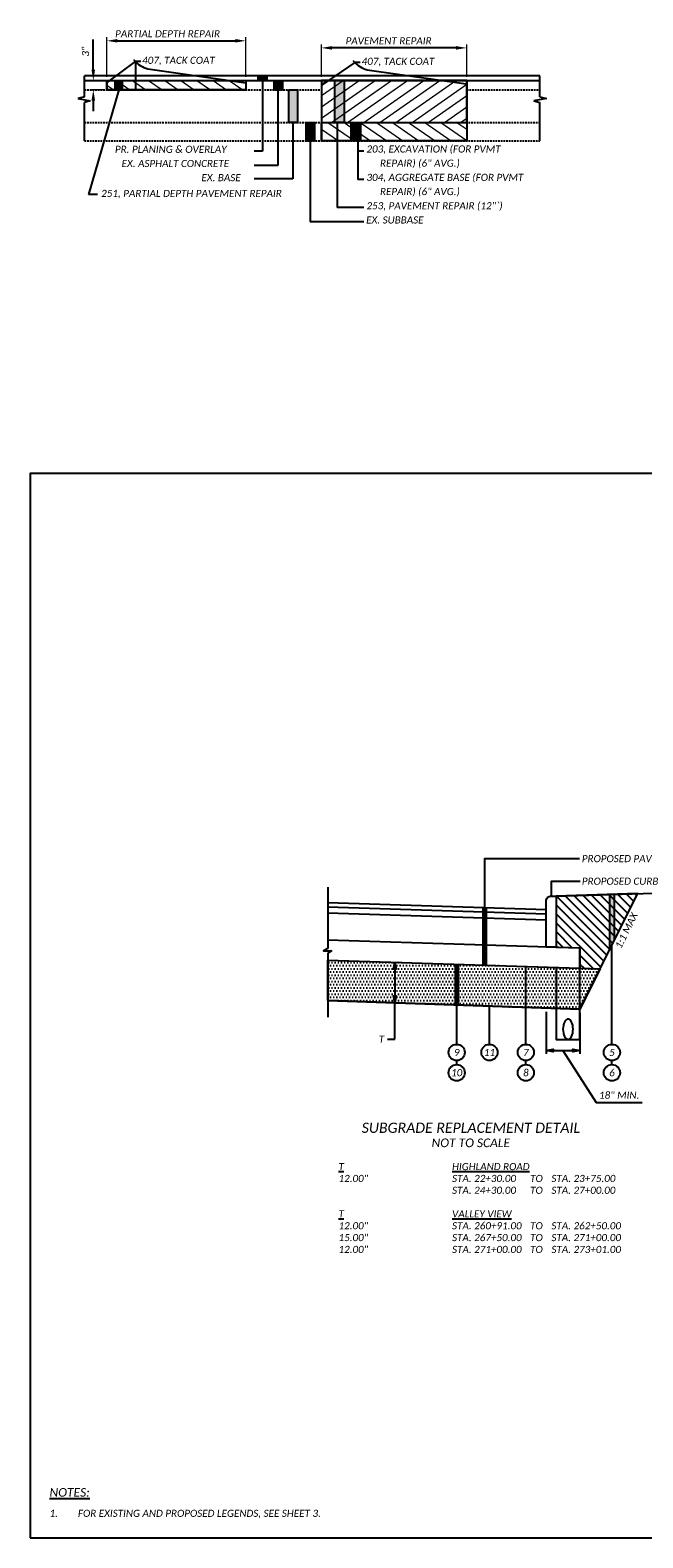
# Model space of a CAD drawing. Header units: feet. Extents: x 2141771 to 2142699, y 644421 to 645078.
# Tile 26 of 27: x 2142547 to 2142607, y 644835 to 644984. Entities that reach past the tile are written whole.
import ezdxf

# ---------------------------------------------------------------- set-up
doc = ezdxf.new("R2010")
doc.units = ezdxf.units.FT
doc.header["$MEASUREMENT"] = 0
doc.linetypes.add('OhDOT_USTN3', pattern=[0.22, 0.165, -0.055])
doc.layers.add('0_VIEW', color=7, linetype='Continuous', plot=False)
doc.layers.add('SC_Scratch1', color=7, linetype='Continuous', plot=False)
doc.layers.add('Level 4', color=7, linetype='Continuous', lineweight=0)
for name, color, linetype in [('PV_P_Text', 7, 'Continuous'), ('SH_Text', 7, 'Continuous'), ('TX_P_1', 7, 'Continuous'), ('TX_P_5', 7, 'Continuous'), ('XS_P_Finished_Grade', 3, 'Continuous'), ('XS_P_Pavt_Surface', 251, 'Continuous'), ('XS_X_Pavt', 133, 'OhDOT_USTN3')]:
    doc.layers.add(name, color=color, linetype=linetype)
doc.styles.add('P_Slanted_Normal', font='calibrii.ttf', dxfattribs={"height": 0.14})
doc.styles.add('P_Slanted_Subtitle', font='calibrii.ttf', dxfattribs={"height": 0.17})
doc.dimstyles.new('Dec-1  Slanted', dxfattribs={"dimtxt": 0.14, "dimasz": 0.14, "dimexe": 0.07, "dimexo": 0.07, "dimgap": 0.07, "dimtad": 1, "dimdec": 1, "dimzin": 3, "dimdsep": 46, "dimtxsty": 'P_Slanted_Normal', "dimblk": 'Dim1', "dimcen": 0, "dimclrd": 95, "dimclre": 95, "dimclrt": 7, "dimadec": 1, "dimazin": 3, "dimtfac": 1, "dimtdec": 1, "dimtix": 1, "dimtofl": 0, "dimtmove": 1, "dimatfit": 3, "dimldrblk": 'Dim1', "dimfxl": 1, "dimtolj": 1, "dimtzin": 0, "dimlwd": -1, "dimlwe": -1, "dimarcsym": 0})

# ---------------------------------------------------------------- blocks, each defined once
blk = doc.blocks.new('Dim1')
h = blk.add_hatch(color=4)
h.dxf.hatch_style = 1
h.paths.add_polyline_path([(0, 0), (-1, -0.2), (-1, 0.2)])
at = {"color": 4}
blk.add_lwpolyline([(0, 0), (-1, -0.2), (-1, 0.2), (0, 0)], dxfattribs=at)
blk = doc.blocks.new('*D1042')
at = {"layer": 'Defpoints', "color": 0, "transparency": 16777216}
for p in [(2142597.68, 644887.37), (2142601.01, 644887.26), (2142601.01, 644883.2)]:
    blk.add_point(p, dxfattribs=at)
at = {"layer": 'SH_Text', "color": 95, "linetype": 'Continuous', "transparency": 16777216}
for p, q in [((2142597.68, 644887.02), (2142597.68, 644882.85)), ((2142601.01, 644886.91), (2142601.01, 644882.85)), ((2142598.38, 644883.2), (2142600.31, 644883.2)), ((2142599.34, 644883.2), (2142602.61, 644878.07)), ((2142602.61, 644878.07), (2142607.16, 644878.07))]:
    blk.add_line(p, q, dxfattribs=at)
at = {"layer": 'SH_Text', "color": 95, "transparency": 16777216, "xscale": 0.7000000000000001, "yscale": 0.7000000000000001, "zscale": 0.7000000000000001, "rotation": 180}
blk.add_blockref('Dim1', (2142597.68, 644883.2), dxfattribs=at)
at = {"layer": 'SH_Text', "color": 95, "transparency": 16777216, "xscale": 0.7000000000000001, "yscale": 0.7000000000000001, "zscale": 0.7000000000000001}
blk.add_blockref('Dim1', (2142601.01, 644883.2), dxfattribs=at)
at = {"layer": 'SH_Text', "color": 7, "transparency": 16777216, "insert": (2142604.88, 644878.78), "char_height": 0.7, "attachment_point": 5, "style": 'P_Slanted_Normal'}
blk.add_mtext('\\A1;18" MIN.', dxfattribs=at)
blk = doc.blocks.new('*D1043')
at = {"layer": 'Defpoints', "color": 0, "transparency": 16777216}
for p in [(2142582.69, 644891.9), (2142582.69, 644887.89), (2142582.75, 644887.89)]:
    blk.add_point(p, dxfattribs=at)
at = {"layer": 'SH_Text', "color": 95, "linetype": 'Continuous', "transparency": 16777216}
for p, q in [((2142583.04, 644891.9), (2142583.1, 644891.9)), ((2142582.75, 644891.2), (2142582.75, 644888.59)), ((2142582.75, 644884.31), (2142582.75, 644887.89)), ((2142583.04, 644887.89), (2142583.1, 644887.89)), ((2142582.05, 644884.31), (2142582.75, 644884.31))]:
    blk.add_line(p, q, dxfattribs=at)
at = {"layer": 'SH_Text', "color": 95, "transparency": 16777216, "xscale": 0.7000000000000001, "yscale": 0.7000000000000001, "zscale": 0.7000000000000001}
for p, rotation in [((2142582.75, 644891.9), 90), ((2142582.75, 644887.89), 270)]:
    blk.add_blockref('Dim1', p, dxfattribs=dict(at, rotation=rotation))
at = {"layer": 'SH_Text', "color": 7, "transparency": 16777216, "insert": (2142581.44, 644884.31), "char_height": 0.7, "attachment_point": 5, "rotation": 0.01, "style": 'P_Slanted_Normal'}
blk.add_mtext('\\A1;T', dxfattribs=at)

msp = doc.modelspace()

# ---------------------------------------------------------------- hatches: boundary and pattern name
at = {"layer": 'PV_P_Text', "linetype": 'Continuous'}
for points in [[(2142555.16, 644978.88), (2142555.88, 644978.88), (2142555.88, 644977.95), (2142555.16, 644977.95)], [(2142569.28, 644979.35), (2142570.12, 644979.35), (2142570.12, 644978.88), (2142569.28, 644978.88)], [(2142570.86, 644978.88), (2142571.67, 644978.88), (2142571.67, 644977.95), (2142570.86, 644977.95)], [(2142572.29, 644977.95), (2142573.15, 644977.95), (2142573.15, 644974.74), (2142572.29, 644974.74)], [(2142576.84, 644978.88), (2142577.77, 644978.88), (2142577.77, 644974.74), (2142576.84, 644974.74)], [(2142574.02, 644974.74), (2142574.82, 644974.74), (2142574.82, 644972.91), (2142574.02, 644972.91)], [(2142578.44, 644974.74), (2142579.36, 644974.74), (2142579.36, 644972.91), (2142578.44, 644972.91)]]:
    msp.add_hatch(color=1, dxfattribs=at).paths.add_polyline_path(points)
at = {"layer": 'TX_P_5'}
msp.add_hatch(color=256, dxfattribs=at).paths.add_polyline_path([(2142603.92, 644898.58), (2142603.92, 644893.08), (2142604.42, 644894.08), (2142604.42, 644898.6)])
at = {"layer": 'XS_P_Finished_Grade'}
h = msp.add_hatch(dxfattribs=at)
h.set_pattern_fill('ANSI31', color=256, scale=5, angle=90)
h.set_pattern_definition([(135, (0, 0), (-0.44194173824, -0.44194173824), [])])
h.paths.add_polyline_path([(2142598.68, 644893.39), (2142601.01, 644893.31), (2142601.01, 644891.31), (2142603, 644891.25), (2142606.72, 644898.67), (2142598.68, 644898.42)])
h = msp.add_hatch(dxfattribs=at)
h.set_pattern_fill('DOTS', color=256, scale=5)
h.paths.add_polyline_path([(2142576.14, 644892.11), (2142603, 644891.25), (2142601.01, 644887.26), (2142576.14, 644888.11)])
at = {"layer": 'XS_P_Pavt_Surface', "linetype": 'Continuous', "lineweight": 13}
h = msp.add_hatch(dxfattribs=at)
h.set_pattern_fill('USER', scale=0.912373, angle=145, style=0, pattern_type=0)
h.set_pattern_definition([(145, (2142544.1693, 644985.5522), (-0.523316, -0.747372), [])])
h.paths.add_polyline_path([(2142554.35, 644978.88), (2142568.07, 644978.88), (2142568.07, 644977.95), (2142554.35, 644977.95)])
at = {"layer": 'XS_P_Pavt_Surface', "linetype": 'Continuous', "lineweight": 0}
h = msp.add_hatch(dxfattribs=at)
h.set_pattern_fill('USER', scale=0.912373, angle=35, style=0, pattern_type=0)
h.set_pattern_definition([(35, (2142580.0135, 644976.08055), (-0.523316, 0.74737), [])])
h.paths.add_polyline_path([(2142575.51, 644974.74), (2142589.85, 644974.74), (2142589.85, 644978.88), (2142575.51, 644978.88)])
h = msp.add_hatch(dxfattribs=at)
h.set_pattern_fill('USER', scale=0.912373, angle=145, style=0, pattern_type=0)
h.set_pattern_definition([(145, (2142578.4139, 644972.0485), (-0.523316, -0.74737), [])])
h.paths.add_polyline_path([(2142575.51, 644974.74), (2142589.85, 644974.74), (2142589.85, 644972.91), (2142575.51, 644972.91)])

# ---------------------------------------------------------------- linework, layer by layer
at = {"layer": '0_VIEW'}
msp.add_lwpolyline([(2142546.79, 644835.12), (2142699.29, 644835.12), (2142699.29, 644940.12), (2142546.79, 644940.12)], close=True, dxfattribs=at)
at = {"layer": 'Level 4', "color": 7, "linetype": 'Continuous', "lineweight": 0}
msp.add_line((2142554.15, 644978.88), (2142553.63, 644978.88), dxfattribs=at)
at = {"layer": 'PV_P_Text'}
for p, q in [((2142553.02, 644979.93), (2142553.02, 644982.91)), ((2142555.4, 644982.79), (2142567.02, 644982.79)), ((2142588.8, 644982.09), (2142576.56, 644982.09)), ((2142554.35, 644978.65), (2142557.19, 644980.75)), ((2142557.19, 644980.75), (2142557.19, 644977.95)), ((2142557.69, 644980.75), (2142557.19, 644980.75)), ((2142575.51, 644978.38), (2142578.84, 644980.65)), ((2142579.34, 644980.65), (2142578.84, 644980.65)), ((2142552.14, 644977.28), (2142552.14, 644979.35)), ((2142555.54, 644977.95), (2142552.53, 644967.63)), ((2142569.72, 644978.88), (2142569.72, 644971.9)), ((2142571.22, 644977.95), (2142571.22, 644970.5)), ((2142597.05, 644977.28), (2142597.05, 644979.35)), ((2142552.14, 644977.28), (2142551.49, 644977.1)), ((2142551.49, 644977.1), (2142552.72, 644976.87)), ((2142552.72, 644976.87), (2142552.14, 644976.71)), ((2142552.14, 644972.91), (2142552.14, 644976.71)), ((2142553.02, 644976.9), (2142553.02, 644975.85)), ((2142597.7, 644977.1), (2142596.46, 644976.87)), ((2142596.46, 644976.87), (2142597.05, 644976.71)), ((2142597.05, 644977.28), (2142597.7, 644977.1)), ((2142597.05, 644972.91), (2142597.05, 644976.71)), ((2142572.7, 644974.74), (2142572.7, 644969.18)), ((2142577.07, 644974.74), (2142577.07, 644966.35)), ((2142574.41, 644972.91), (2142574.41, 644964.95)), ((2142579.12, 644972.91), (2142579.12, 644969.12)), ((2142569.72, 644971.9), (2142568.9, 644971.9)), ((2142579.71, 644971.9), (2142579.12, 644971.9)), ((2142571.22, 644970.5), (2142568.9, 644970.5)), ((2142572.7, 644969.18), (2142568.9, 644969.18)), ((2142579.71, 644969.12), (2142579.12, 644969.12)), ((2142553.42, 644967.63), (2142552.53, 644967.63)), ((2142579.71, 644966.35), (2142577.07, 644966.35)), ((2142579.71, 644964.95), (2142574.41, 644964.95))]:
    msp.add_line(p, q, dxfattribs=at)
at = {"layer": 'PV_P_Text', "color": 7, "linetype": 'Continuous', "lineweight": 0}
for p, q in [((2142554.35, 644979.23), (2142554.35, 644983.14)), ((2142568.07, 644979.23), (2142568.07, 644983.14)), ((2142575.51, 644979.23), (2142575.51, 644982.44)), ((2142589.85, 644979.23), (2142589.85, 644982.44)), ((2142554, 644978.88), (2142552.67, 644978.88)), ((2142554, 644977.95), (2142552.67, 644977.95))]:
    msp.add_line(p, q, dxfattribs=at)
at = {"layer": 'PV_P_Text', "flags": 128}
for points in [[(2142557.19, 644980.75), (2142557.24, 644980.69), (2142557.04, 644980.89, 0.158005), (2142558.39, 644980.03), (2142558.39, 644980.03), (2142568.07, 644978.65)], [(2142578.84, 644980.65), (2142578.89, 644980.59), (2142578.69, 644980.79, 0.158005), (2142580.04, 644979.93), (2142580.04, 644979.93), (2142589.8, 644978.55)]]:
    msp.add_lwpolyline(points, format="xyb", dxfattribs=at)
at = {"layer": 'PV_P_Text', "color": 1, "flags": 128}
for points in [[(2142555.16, 644978.88), (2142555.88, 644978.88), (2142555.88, 644977.95), (2142555.16, 644977.95), (2142555.16, 644978.88)], [(2142569.28, 644979.35), (2142570.12, 644979.35), (2142570.12, 644978.88), (2142569.28, 644978.88), (2142569.28, 644979.35)], [(2142570.86, 644978.88), (2142571.67, 644978.88), (2142571.67, 644977.95), (2142570.86, 644977.95), (2142570.86, 644978.88)], [(2142572.29, 644977.95), (2142573.15, 644977.95), (2142573.15, 644974.74), (2142572.29, 644974.74), (2142572.29, 644977.95)], [(2142576.84, 644978.88), (2142577.77, 644978.88), (2142577.77, 644974.74), (2142576.84, 644974.74), (2142576.84, 644978.88)], [(2142574.02, 644974.74), (2142574.82, 644974.74), (2142574.82, 644972.91), (2142574.02, 644972.91), (2142574.02, 644974.74)], [(2142578.44, 644974.74), (2142579.36, 644974.74), (2142579.36, 644972.91), (2142578.44, 644972.91), (2142578.44, 644974.74)]]:
    msp.add_lwpolyline(points, dxfattribs=at)
at = {"layer": 'PV_P_Text'}
for points in [[(2142555.4, 644982.97), (2142555.4, 644982.62), (2142554.35, 644982.79)], [(2142567.02, 644982.97), (2142567.02, 644982.62), (2142568.07, 644982.79)], [(2142576.56, 644982.27), (2142576.56, 644981.92), (2142575.51, 644982.09)], [(2142588.8, 644982.27), (2142588.8, 644981.92), (2142589.85, 644982.09)], [(2142552.84, 644979.93), (2142553.19, 644979.93), (2142553.02, 644978.88)], [(2142552.84, 644976.9), (2142553.19, 644976.9), (2142553.02, 644977.95)]]:
    msp.add_solid(points, dxfattribs=at)
at = {"layer": 'SC_Scratch1', "flags": 128}
for points in [[(2142598.68, 644893.39), (2142601.01, 644893.31), (2142601.01, 644891.31), (2142603, 644891.25), (2142606.72, 644898.67), (2142598.68, 644898.42)], [(2142576.14, 644892.11), (2142603, 644891.25), (2142601.01, 644887.26), (2142576.14, 644888.11)]]:
    msp.add_lwpolyline(points, close=True, dxfattribs=at)
at = {"layer": 'SH_Text'}
for points in [[(2142591.62, 644897.28), (2142591.62, 644902.13), (2142600.97, 644902.13)], [(2142598.2, 644898.42), (2142598.2, 644899.89), (2142601.03, 644899.89)], [(2142604.17, 644883.8), (2142604.17, 644893.58)], [(2142595.68, 644883.8), (2142595.68, 644891.48)], [(2142588.86, 644883.8), (2142588.86, 644887.7)], [(2142592.09, 644883.8), (2142592.09, 644887.6)], [(2142588.86, 644881.8), (2142588.86, 644882.2)], [(2142595.68, 644881.8), (2142595.68, 644882.2)], [(2142604.17, 644881.8), (2142604.17, 644882.2)]]:
    msp.add_lwpolyline(points, dxfattribs=at)
at = {"layer": 'SH_Text', "const_width": 0.5}
for points in [[(2142591.62, 644897.28), (2142591.62, 644891.61)], [(2142588.86, 644891.7), (2142588.86, 644887.7)]]:
    msp.add_lwpolyline(points, dxfattribs=at)
at = {"layer": 'SH_Text'}
for centre in [(2142588.86, 644883), (2142592.09, 644883), (2142595.68, 644883), (2142604.17, 644883), (2142588.86, 644881), (2142595.68, 644881), (2142604.17, 644881)]:
    msp.add_circle(centre, 0.8, dxfattribs=at)
at = {"layer": 'TX_P_5'}
msp.add_lwpolyline([(2142603.92, 644898.58), (2142603.92, 644893.08), (2142604.42, 644894.08), (2142604.42, 644898.6)], close=True, dxfattribs=at)
at = {"layer": 'XS_P_Finished_Grade'}
for points in [[(2142576.14, 644899.3), (2142576.14, 644893.27)], [(2142576.14, 644897.78), (2142597.68, 644897.09)], [(2142598.68, 644898.42), (2142613.68, 644898.89)], [(2142601.01, 644887.26), (2142606.72, 644898.67)], [(2142576.14, 644897.36), (2142597.68, 644896.67)], [(2142576.14, 644896.78), (2142597.68, 644896.09)], [(2142576.14, 644893.27), (2142575.73, 644893.02), (2142576.51, 644893.02), (2142576.14, 644892.78)], [(2142576.14, 644894.11), (2142601.01, 644893.31)], [(2142598.68, 644891.39), (2142598.68, 644884.29), (2142601.01, 644884.29), (2142601.01, 644893.31)], [(2142576.14, 644892.78), (2142576.14, 644886.48)], [(2142576.14, 644892.11), (2142601.01, 644891.31)], [(2142576.14, 644888.11), (2142601.01, 644887.26)]]:
    msp.add_lwpolyline(points, dxfattribs=at)
msp.add_lwpolyline([(2142598.68, 644893.39), (2142597.68, 644893.42), (2142597.68, 644893.42), (2142597.68, 644896.42), (2142597.68, 644897.92, -0.414214), (2142598.18, 644898.42), (2142598.68, 644898.42), (2142598.68, 644893.39), (2142597.68, 644893.42)], format="xyb", close=True, dxfattribs=at)
at = {"layer": 'XS_P_Finished_Grade', "extrusion": (0, 0, -1)}
msp.add_ellipse((2142599.84, 644885.29), major_axis=(0, 1), ratio=0.5, dxfattribs=at)
at = {"layer": 'XS_P_Pavt_Surface'}
for p, q in [((2142597.05, 644979.35), (2142552.14, 644979.35)), ((2142552.14, 644978.88), (2142597.05, 644978.88)), ((2142554.35, 644978.88), (2142554.35, 644977.95)), ((2142554.35, 644977.95), (2142568.07, 644977.95)), ((2142568.07, 644978.88), (2142568.07, 644977.95)), ((2142575.51, 644978.88), (2142575.51, 644972.91)), ((2142589.85, 644978.88), (2142589.85, 644972.91))]:
    msp.add_line(p, q, dxfattribs=at)
at = {"layer": 'XS_P_Pavt_Surface', "flags": 128}
for points in [[(2142554.35, 644978.88), (2142568.07, 644978.88), (2142568.07, 644977.95), (2142554.35, 644977.95), (2142554.35, 644978.88)], [(2142575.51, 644974.74), (2142589.85, 644974.74), (2142589.85, 644978.88), (2142575.51, 644978.88), (2142575.51, 644974.74)], [(2142575.51, 644974.74), (2142589.85, 644974.74), (2142589.85, 644972.91), (2142575.51, 644972.91), (2142575.51, 644974.74)]]:
    msp.add_lwpolyline(points, dxfattribs=at)
at = {"layer": 'XS_X_Pavt'}
for p, q in [((2142552.14, 644977.95), (2142575.51, 644977.95)), ((2142589.85, 644977.95), (2142597.05, 644977.95)), ((2142552.14, 644974.74), (2142597.05, 644974.74)), ((2142552.14, 644972.91), (2142597.05, 644972.91))]:
    msp.add_line(p, q, dxfattribs=at)

# ---------------------------------------------------------------- texts
at = {"layer": 'PV_P_Text', "color": 7, "style": 'P_Slanted_Normal'}
for s, p in [('PARTIAL DEPTH REPAIR', (2142555.17, 644983.14)), ('PAVEMENT REPAIR', (2142577.9, 644982.44))]:
    msp.add_text(s, height=0.7, dxfattribs=at).set_placement(p)
msp.add_text('3"', height=0.7, rotation=90, dxfattribs=at).set_placement((2142552.6, 644981.23))
at = {"layer": 'PV_P_Text', "style": 'P_Slanted_Normal'}
for s, p in [('407, TACK COAT', (2142557.83, 644980.52)), ('407, TACK COAT', (2142579.48, 644980.42)), ('PR. PLANING & OVERLAY', (2142555.15, 644971.74)), ('203, EXCAVATION (FOR PVMT', (2142579.96, 644971.77)), ('EX. ASPHALT CONCRETE', (2142555.81, 644970.34)), ('     REPAIR) (6" AVG.)', (2142580.06, 644970.37)), ('EX. BASE', (2142563.68, 644968.94)), ('304, AGGREGATE BASE (FOR PVMT', (2142579.96, 644968.97)), ('251, PARTIAL DEPTH PAVEMENT REPAIR', (2142553.79, 644967.39)), ('     REPAIR) (6" AVG.)', (2142580.06, 644967.57)), ('253, PAVEMENT REPAIR (12"`)', (2142579.96, 644966.17)), ('EX. SUBBASE', (2142579.93, 644964.77))]:
    msp.add_text(s, height=0.7, dxfattribs=at).set_placement(p)
at = {"layer": 'SH_Text', "char_height": 0.7, "width": 42.0407, "attachment_point": 1, "line_spacing_factor": 0.75, "style": 'P_Slanted_Normal'}
for s, insert in [('\\A1;\\pxsm1;PROPOSED PAVEMENT BUILD UP', (2142601.2, 644902.47)), ('\\A1;\\pxsm1;PROPOSED CURB', (2142601.2, 644900.24))]:
    msp.add_mtext(s, dxfattribs=dict(at, insert=insert))
at = {"layer": 'SH_Text', "insert": (2142605.27, 644895.18), "char_height": 0.7, "width": 42.0407, "attachment_point": 2, "rotation": 64, "line_spacing_factor": 0.75, "style": 'P_Slanted_Normal'}
msp.add_mtext('\\A1;\\pxsm1;1:1 MAX', dxfattribs=at)
at = {"layer": 'SH_Text'}
for s, insert, char_height, width, attachment_point, style in [('9', (2142588.86, 644883), 0.7, 39.253, 5, 'P_Slanted_Normal'), ('11', (2142592.09, 644883), 0.7, 39.253, 5, 'P_Slanted_Normal'), ('7', (2142595.68, 644883), 0.7, 39.253, 5, 'P_Slanted_Normal'), ('5', (2142604.17, 644883), 0.7, 39.253, 5, 'P_Slanted_Normal'), ('10', (2142588.86, 644881), 0.7, 39.253, 5, 'P_Slanted_Normal'), ('8', (2142595.68, 644881), 0.7, 39.253, 5, 'P_Slanted_Normal'), ('6', (2142604.17, 644881), 0.7, 39.253, 5, 'P_Slanted_Normal'), ('\\A1;NOT TO SCALE', (2142590.25, 644874.51), 0.85, 42.0407, 2, 'P_Slanted_Subtitle'), ('\\pxt16,27,30;{\\LT}^I{\\LHIGHLAND ROAD\\P}12.00"^ISTA. 22+30.00^ITO^ISTA. 23+75.00\\P^ISTA. 24+30.00^ITO^ISTA. 27+00.00\\P^I\\P{\\LT}^I{\\LVALLEY VIEW\\P}12.00"^ISTA. 260+91.00^ITO^ISTA. 262+50.00\\P15.00"^ISTA. 267+50.00^ITO^ISTA. 271+00.00\\P12.00"^ISTA. 271+00.00^ITO^ISTA. 273+01.00', (2142577.2, 644872.09), 0.7, 47.3893, 1, 'P_Slanted_Normal')]:
    msp.add_mtext(s, dxfattribs=dict(at, insert=insert, char_height=char_height, width=width, attachment_point=attachment_point, style=style))
at = {"layer": 'TX_P_1', "insert": (2142590.26, 644876.07), "char_height": 1, "width": 44.707, "attachment_point": 2, "style": 'P_Slanted_Subtitle'}
msp.add_mtext('SUBGRADE REPLACEMENT DETAIL', dxfattribs=at)
at = {"layer": 'TX_P_5', "attachment_point": 1}
for s, insert, char_height, width, style in [('{\\L\\C3;NOTES:}', (2142548.7, 644840.03), 0.85, 73.3498, 'P_Slanted_Subtitle'), ('1.^IFOR EXISTING AND PROPOSED LEGENDS, SEE SHEET 3.', (2142548.7, 644837.89), 0.7, 46.0616, 'P_Slanted_Normal')]:
    msp.add_mtext(s, dxfattribs=dict(at, insert=insert, char_height=char_height, width=width, style=style))

# ---------------------------------------------------------------- dimensions: what is measured, and where the dimension line sits
at = {"layer": 'SH_Text'}
dim = msp.add_linear_dim(base=(2142582.75, 644887.89), p1=(2142582.69, 644891.9), p2=(2142582.69, 644887.89), angle=90, text='T', dimstyle='Dec-1  Slanted', override={"dimscale": 0, "dimpost": "'", "dimtix": 1, "dimtofl": 0, "dimtmove": 1, "dimatfit": 3}, dxfattribs=at)
dim.commit()
dim.dimension.update_dxf_attribs({"geometry": '*D1043', "text_midpoint": (2142582.05, 644884.31), "dimtype": 160, "text_rotation": 0.01})
dim = msp.add_linear_dim(base=(2142601.01, 644883.2), p1=(2142597.68, 644887.37), p2=(2142601.01, 644887.26), text='18" MIN.', dimstyle='Dec-1  Slanted', override={"dimscale": 0, "dimpost": "'"}, dxfattribs=at)
dim.commit()
dim.dimension.update_dxf_attribs({"geometry": '*D1042', "text_midpoint": (2142602.96, 644878.07), "dimtype": 160})

doc.saveas('drawing.dxf')
